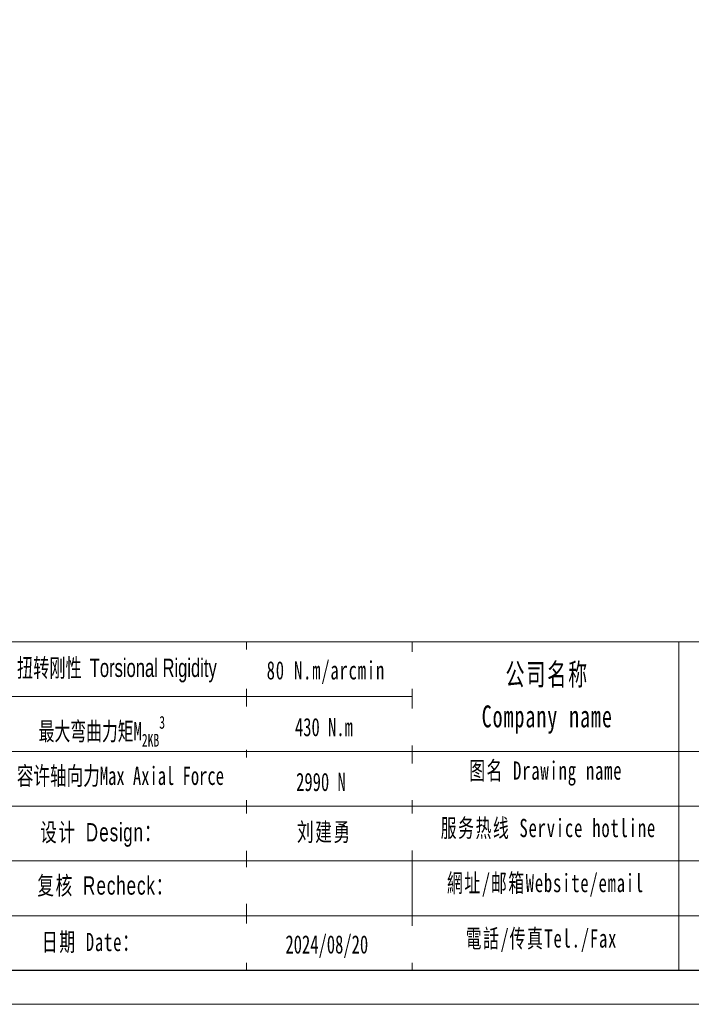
# Model space of a CAD drawing. Header units: millimetres. Extents: x -188 to 548, y -158 to 362.
# Tile 3 of 5: x 212 to 384, y -158 to 94. Entities that reach past the tile are written whole.
import ezdxf

# ---------------------------------------------------------------- set-up
doc = ezdxf.new("R2010")
doc.units = ezdxf.units.MM
doc.header["$LTSCALE"] = 12
doc.layers.add('SLD-0', color=7, linetype='Continuous', lineweight=18)
doc.layers.add('图框_外框线', color=7, linetype='Continuous', lineweight=18)
doc.styles.add('标准', font='txt', dxfattribs={"width": 0.667})

msp = doc.modelspace()

# ---------------------------------------------------------------- linework, layer by layer
at = {"layer": '图框_外框线'}
for p, q in [((-122.34, -65.27), (538.97, -65.27)), ((270.29, -65.27), (270.29, -149.27)), ((312.7, -65.27), (312.7, -149.27)), ((380.99, -65.27), (380.99, -149.27)), ((-58.96, -79.28), (312.7, -79.28)), ((-122.34, -93.3), (538.97, -93.3)), ((-58.96, -107.31), (538.97, -107.31)), ((-58.96, -121.33), (538.97, -121.33)), ((-58.96, -135.34), (538.97, -135.34))]:
    msp.add_line(p, q, dxfattribs=at)
at = {"layer": '图框_外框线', "color": 3}
msp.add_lwpolyline([(-187.26, -158.02), (547.72, -158.02), (547.72, 361.72), (-187.26, 361.72)], close=True, dxfattribs=at)
at = {"layer": '图框_外框线', "color": 3, "lineweight": 25}
msp.add_lwpolyline([(-143.51, -149.27), (538.97, -149.27), (538.97, 352.97), (-143.51, 352.97)], close=True, dxfattribs=at)

# ---------------------------------------------------------------- texts
at = {"layer": 'SLD-0', "color": 1, "attachment_point": 2, "line_spacing_factor": 1.15057, "style": '标准'}
for s, insert, char_height, width in [('\\T1.1;公司名称\\PCompany name', (347.28, -70.8), 5.606, 72.5808), ('\\T1.1;图名 Drawing name', (346.89, -95.88), 4.6717, 59.7449), ('\\T1.1;服务热线 Service hotline', (347.56, -110.57), 4.6717, 66.5616), ('\\T1.1;網址/邮箱Website/email', (346.83, -124.65), 4.6717, 69.2844), ('\\T1.1;電話/传真Tel./Fax', (345.78, -138.83), 4.6717, 70.1177)]:
    msp.add_mtext(s, dxfattribs=dict(at, insert=insert, char_height=char_height, width=width))

# ---------------------------------------------------------------- next in the draw order: texts
at = {"layer": 'SLD-0', "color": 1, "char_height": 4.6717, "attachment_point": 2, "style": '标准', "bg_fill": 2}
for s, insert, width in [('{\\T1.1;80 N.m/arcmin}', (290.58, -70.23), 59.7449), ('{\\f宋体|b0|i0|c134|p2;容许轴向力Max Axial Force}', (237.97, -97.22), 143.2092), ('{\\fSimSun|b0|i0|c134|p2;\\T1.1;设计 \\fArial|b0|i0|c0|p34;Design\\fSimSun|b0|i0|c134|p2;：}', (233.05, -111.66), 143.2092), ('{\\T1.1;日期 Date：}', (230.38, -139.73), 143.2092)]:
    msp.add_mtext(s, dxfattribs=dict(at, insert=insert, width=width))
at = {"layer": 'SLD-0', "color": 1, "insert": (184.45, -125.81), "char_height": 4.6717, "width": 143.2092, "attachment_point": 2, "line_spacing_factor": 1.15057, "style": '标准', "bg_fill": 2}
msp.add_mtext('{\\T1.1;2.51-2.71kg.cm²}', dxfattribs=at)

# ---------------------------------------------------------------- next in the draw order: texts
at = {"layer": 'SLD-0', "color": 1, "width": 143.2092, "attachment_point": 2, "style": '标准', "bg_fill": 2}
for s, insert, char_height in [('{\\f宋体|b0|i0|c134|p2;\\W0.65;扭转刚性 \\fArial|b0|i0|c0|p34;Torsional Rigidity}', (237.07, -69.6), 4.6717), ('\\A1;最大弯曲力矩M{\\H0.7x;\\S^ 2KB;}{\\H0.7x;\\S3^ ;}', (233.22, -84.24), 4.6717), ('{\\fSimSun|b1|i0|c134|p2;2990 N}', (289.32, -98.78), 4.6717), ('{\\fSimSun|b0|i0|c134|p2;\\T1.1;刘建勇 }', (290.2, -111.59), 4.6717), ('{\\fSimSun|b0|i0|c134|p2;\\T1.1;复核 \\fArial|b0|i0|c0|p34;Recheck\\fSimSun|b0|i0|c134|p2;：}', (234.2, -125.29), 4.6717), ('2024/08/20', (290.82, -140.35), 4.672)]:
    msp.add_mtext(s, dxfattribs=dict(at, insert=insert, char_height=char_height))

# ---------------------------------------------------------------- next in the draw order: texts
at = {"layer": 'SLD-0', "color": 1, "insert": (290.08, -84.75), "char_height": 4.6717, "width": 143.2092, "attachment_point": 2, "style": '标准', "bg_fill": 2}
msp.add_mtext('{\\fSimSun|b1|i0|c134|p2;430 N.m}', dxfattribs=at)

doc.saveas('drawing.dxf')
